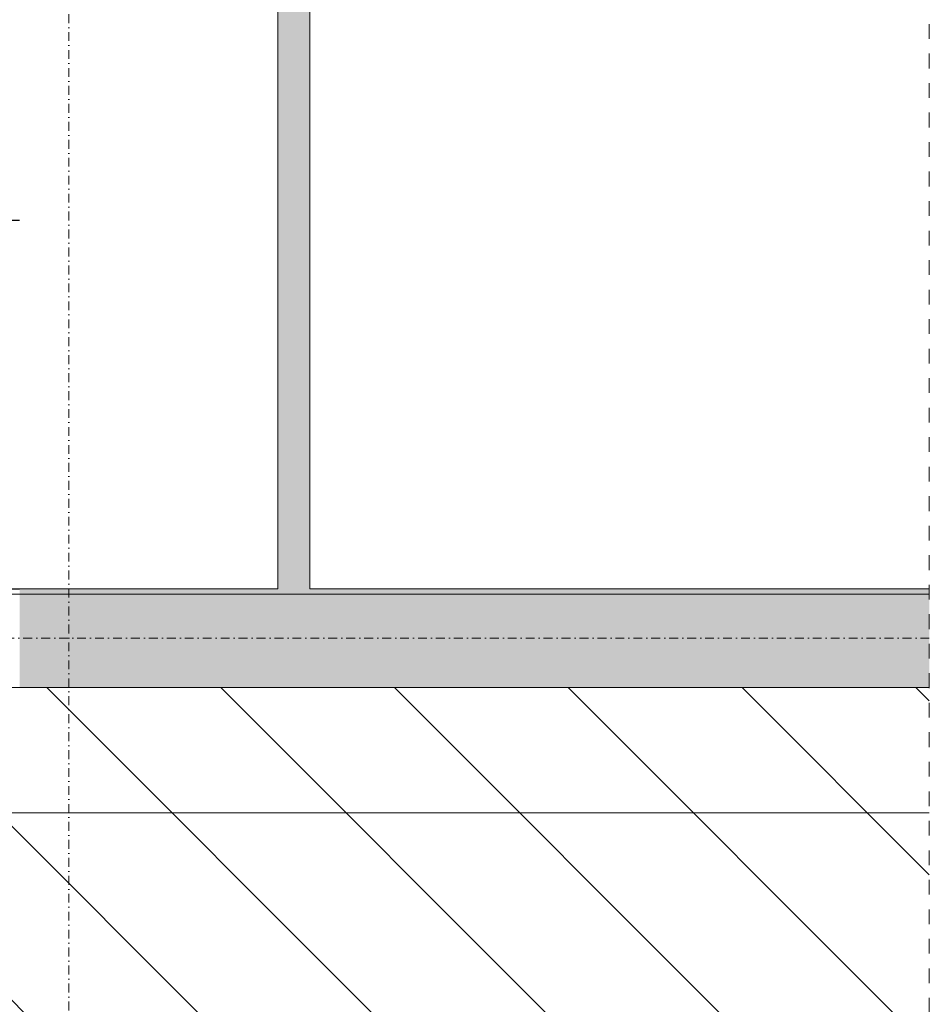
# Model space of a CAD drawing. Header units: centimetres. Extents: x -1589 to 108054, y -205274 to 31709.
# Tile 183 of 256: x 21106 to 21476, y 27122 to 27522. Entities that reach past the tile are written whole.
import ezdxf

# ---------------------------------------------------------------- set-up
doc = ezdxf.new("R2010")
doc.units = ezdxf.units.CM
doc.header["$LTSCALE"] = 0.01
doc.header["$MEASUREMENT"] = 0
doc.linetypes.add('Kropki i Kreski', pattern=[72, 36, -18, 0, -18])
doc.linetypes.add('Przerywana', pattern=[12, 6, -6])
for name, color, linetype in [('2_stropy.ISTN', 7, 'Continuous'), ('2_słupy.ISTN', 7, 'Continuous'), ('2_ściany wewnętrzne.ISTN', 7, 'Continuous'), ('2_ściany zewnętrzne.ISTN', 7, 'Continuous'), ('4_osie.ISTN', 7, 'Continuous'), ('5_opisy.K_IR', 7, 'Continuous')]:
    doc.layers.add(name, color=color, linetype=linetype)
doc.layers.add('A-ANNO-DIMS', color=7, linetype='Continuous', lineweight=30)
doc.styles.add('Arial Narrow', font='ARIALN.TTF', dxfattribs={"height": 200})
doc.dimstyles.new('Przekątna', dxfattribs={"dimscale": 304.8, "dimtxt": 204.686195, "dimasz": 1.041667, "dimexe": 0.787402, "dimexo": 0.492126, "dimgap": 0.164042, "dimtad": 1, "dimdec": 0, "dimrnd": 10, "dimzin": 0, "dimdsep": 46, "dimtxsty": 'Arial Narrow', "dimsah": 1, "dimcen": 0.09, "dimazin": 0, "dimtfac": 1, "dimtdec": 4, "dimtix": 1, "dimtmove": 0, "dimatfit": 3, "dimfxl": 1, "dimtvp": 1, "dimtolj": 1, "dimtzin": 0, "dimarcsym": 2})

# ---------------------------------------------------------------- blocks, each defined once
blk = doc.blocks.new('*D128')
at = {"layer": 'A-ANNO-DIMS', "color": 0, "lineweight": -2}
for p, q in [((21058.26, 27440.5), (21105.68, 27440.5)), ((21093.68, 27306.38), (21093.68, 27424.63)), ((21058.26, 27290.5), (21105.68, 27290.5))]:
    blk.add_line(p, q, dxfattribs=at)
at = {"layer": 'A-ANNO-DIMS', "color": 0}
for points in [[(21096.32, 27424.63), (21091.03, 27424.63), (21093.68, 27440.5)], [(21091.03, 27306.38), (21096.32, 27306.38), (21093.68, 27290.5)]]:
    blk.add_solid(points, dxfattribs=at)
at = {"layer": 'Defpoints', "color": 0}
for p in [(21050.76, 27440.5), (21093.68, 27440.5), (21050.76, 27290.5)]:
    blk.add_point(p, dxfattribs=at)
at = {"layer": 'A-ANNO-DIMS', "color": 0, "lineweight": 5, "insert": (21083.52, 27365.5), "char_height": 200, "attachment_point": 5, "rotation": 90, "style": 'Arial Narrow'}
blk.add_mtext('\\A1;\\H0.075x;150', dxfattribs=at)

msp = doc.modelspace()

# ---------------------------------------------------------------- hatches: boundary and pattern name
at = {"layer": '2_słupy.ISTN', "linetype": 'Continuous', "lineweight": 5}
msp.add_hatch(color=8, dxfattribs=at).paths.add_polyline_path([(21105.69984, 27290.50296), (21105.69984, 27250.50296), (21145.69984, 27250.50296), (21145.69984, 27290.50296)])
at = {"layer": '2_ściany wewnętrzne.ISTN', "linetype": 'Continuous', "lineweight": 5}
msp.add_hatch(color=8, dxfattribs=at).paths.add_polyline_path([(21210.76315, 27713.554), (21210.76315, 27290.50296), (21223.76315, 27290.50296), (21223.76315, 27713.554)])
at = {"layer": '2_ściany zewnętrzne.ISTN', "linetype": 'Continuous', "lineweight": 5}
msp.add_hatch(color=8, dxfattribs=at).paths.add_polyline_path([(21475.76841, 27250.50296), (21475.76841, 27290.50296), (21145.69984, 27290.50296), (21145.69984, 27250.50296)])
at = {"layer": '5_opisy.K_IR', "linetype": 'Continuous', "lineweight": 5}
h = msp.add_hatch(dxfattribs=at)
h.set_pattern_fill('PZT_oznaczenia_dróg_dla__78', color=8, style=0, pattern_type=2)
h.set_pattern_definition([(315, (19207.066, 28099.415), (35.3553, 35.3553), [])])
h.paths.add_polyline_path([(21475.76841, 26529.27681), (21475.76841, 28204.21057), (19109.63506, 28204.21057), (19109.63506, 26529.27681)])
h.paths.add_polyline_path([(21475.76841, 27250.43095), (21475.76841, 28204.21057), (20025.69984, 28204.21057), (20025.69984, 27654.43852), (20025.67382, 27654.83519), (19873.34127, 27654.51476), (19873.09548, 27460.70225), (20025.69984, 27460.4239), (20025.69984, 27250.50296)])

# ---------------------------------------------------------------- linework, layer by layer
at = {"linetype": 'Przerywana', "lineweight": 5, "ltscale": 100}
msp.add_lwpolyline([(19111.45529, 28204.21057), (21475.76841, 28204.21057), (21475.76841, 26533.39653)], dxfattribs=at)
at = {"layer": '2_stropy.ISTN', "color": 8, "linetype": 'Continuous', "lineweight": 5, "flags": 128}
for points in [[(19974.69957, 28204.21057), (19974.69957, 27199.50269), (21475.76841, 27199.50269)], [(20065.69984, 28204.21057), (20065.69984, 27288.44916), (21475.76841, 27288.44916)]]:
    msp.add_lwpolyline(points, dxfattribs=at)
at = {"layer": '2_słupy.ISTN', "color": 8, "linetype": 'Continuous', "lineweight": 5, "flags": 128}
for points in [[(21145.69984, 27290.50296), (21105.69984, 27290.50296)], [(21105.69984, 27250.50296), (21145.69984, 27250.50296)]]:
    msp.add_lwpolyline(points, dxfattribs=at)
at = {"layer": '2_ściany wewnętrzne.ISTN', "color": 8, "linetype": 'Continuous', "lineweight": 5, "flags": 128}
for points in [[(21210.76315, 27726.554), (21210.76315, 27290.50296)], [(21223.76315, 27290.50296), (21223.76315, 27713.554)]]:
    msp.add_lwpolyline(points, dxfattribs=at)
at = {"layer": '2_ściany zewnętrzne.ISTN', "color": 8, "linetype": 'Continuous', "lineweight": 5, "flags": 128}
for points in [[(21105.69984, 27290.50296), (20605.69984, 27290.50296)], [(21210.76315, 27290.50296), (21145.69984, 27290.50296)], [(21475.76841, 27290.50296), (21223.76315, 27290.50296)], [(20605.69984, 27250.50296), (21105.69984, 27250.50296)], [(21145.69984, 27250.50296), (21475.76841, 27250.50296)]]:
    msp.add_lwpolyline(points, dxfattribs=at)
at = {"layer": '4_osie.ISTN', "color": 7, "linetype": 'Kropki i Kreski', "lineweight": 0, "ltscale": 10}
for p, q in [((21125.69984, 26776.04981), (21125.69984, 28204.21057)), ((21475.76841, 27270.50296), (19789.13042, 27270.50296))]:
    msp.add_line(p, q, dxfattribs=at)

# ---------------------------------------------------------------- dimensions: what is measured, and where the dimension line sits
at = {"layer": 'A-ANNO-DIMS', "lineweight": 5}
dim = msp.add_linear_dim(base=(21093.67751, 27440.50296), p1=(21050.76315, 27290.50296), p2=(21050.76315, 27440.50296), angle=90, text='\\H0.075x;<>', dimstyle='Przekątna', override={"dimasz": 0.05208, "dimexe": 0.03937, "dimexo": 0.02461, "dimgap": 0.0082, "dimpost": '<>', "dimtxsty": 'Arial Narrow', "dimfxl": 1500}, dxfattribs=at)
dim.commit()
dim.dimension.update_dxf_attribs({"geometry": '*D128', "text_midpoint": (21083.51956, 27365.50296)})

doc.saveas('drawing.dxf')
